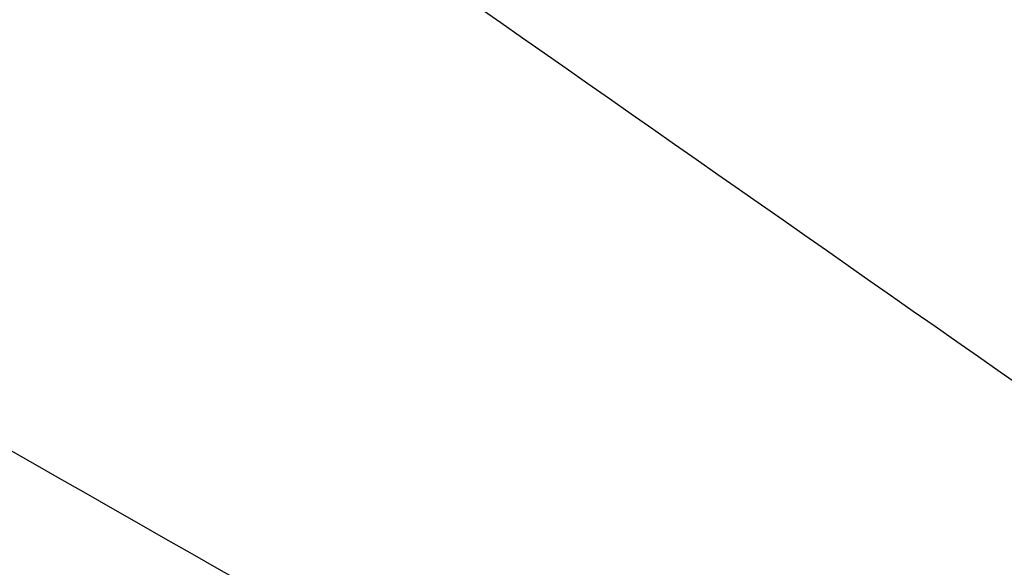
# Model space of a CAD drawing. Header units: millimetres. Extents: x -503 to 503, y -398 to 311.
# Tile 30 of 256: x -339 to -283, y -330 to -299. Entities that reach past the tile are written whole.
import ezdxf

# ---------------------------------------------------------------- set-up
doc = ezdxf.new("R2010")
doc.units = ezdxf.units.MM
doc.header["$MEASUREMENT"] = 0
doc.layers.add('IGES LEVEL 3', color=7, linetype='Continuous')

msp = doc.modelspace()

# ---------------------------------------------------------------- linework, layer by layer
at = {"layer": 'IGES LEVEL 3', "color": 9}
for points in [[(-252.653, -392.215, -402.653), (-326.769, -355.548, -402.653), (-400.884, -318.881, -402.653), (-475, -282.215, -402.653)], [(-243.997, -392.215, -468.222), (-315.573, -355.548, -479.554), (-387.149, -318.881, -490.887), (-458.726, -282.215, -502.219)], [(-243.997, -392.215, -337.084), (-315.573, -355.548, -325.752), (-387.149, -318.881, -314.419), (-458.726, -282.215, -303.087)], [(-218.896, -392.215, -528.82), (-283.109, -355.548, -550.626), (-347.322, -318.881, -572.432), (-411.535, -282.215, -594.238)], [(-218.896, -392.215, -276.485), (-283.109, -355.548, -254.68), (-347.322, -318.881, -232.874), (-411.535, -282.215, -211.068)], [(-178.653, -392.215, -581.306), (-231.06, -355.548, -612.183), (-283.468, -318.881, -643.06), (-335.876, -282.215, -673.937)], [(-178.653, -392.215, -224), (-231.06, -355.548, -193.123), (-283.468, -318.881, -162.246), (-335.876, -282.215, -131.369)]]:
    msp.add_open_spline(points, degree=3, dxfattribs=at)

doc.saveas('drawing.dxf')
